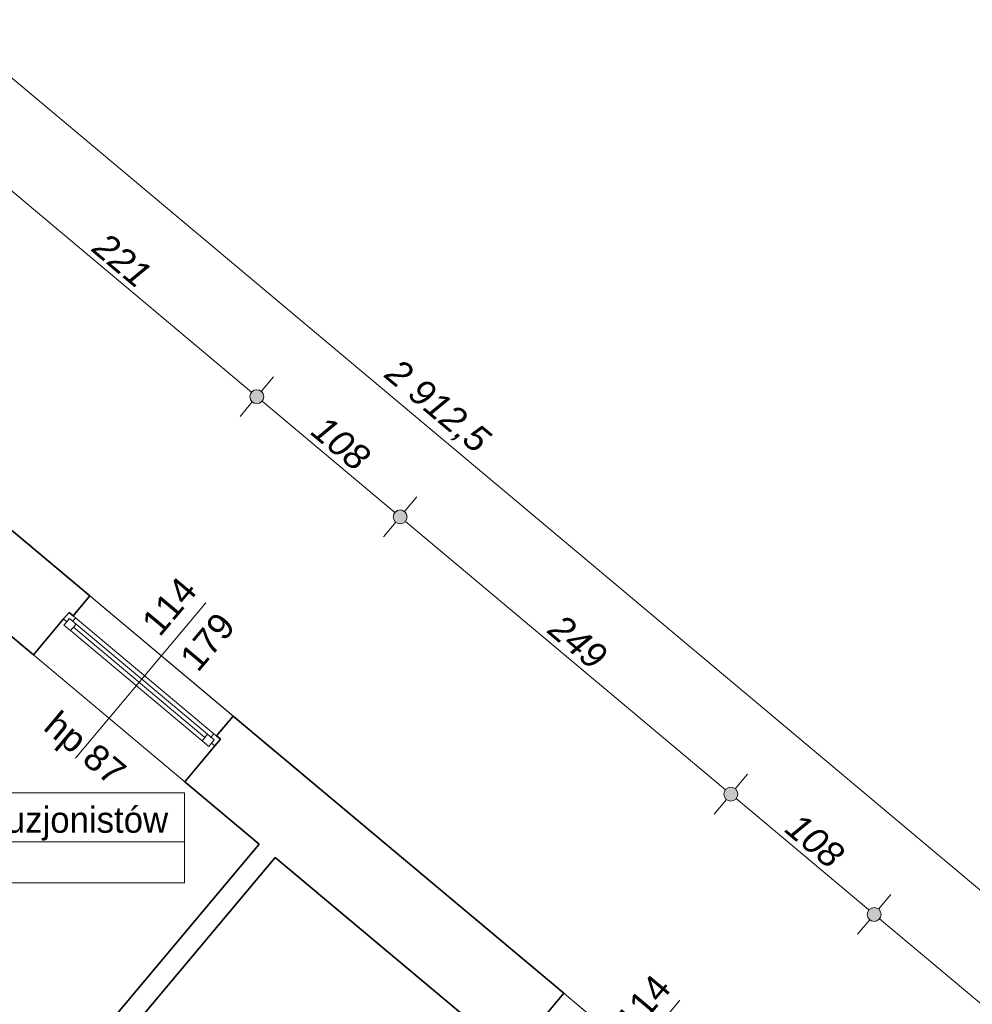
# Model space of a CAD drawing. Header units: millimetres. Extents: x -13944 to 84772, y -78836 to -35317.
# Tile 74 of 85: x 48070 to 53567, y -52047 to -46365. Entities that reach past the tile are written whole.
import ezdxf
from ezdxf.enums import TextEntityAlignment as Align

# ---------------------------------------------------------------- set-up
doc = ezdxf.new("R2010")
doc.units = ezdxf.units.MM
doc.header["$MEASUREMENT"] = 0
doc.layers.add('Elementy modelu - Strefy', color=7, linetype='Continuous')
doc.layers.add('Wymiarowanie - Ogólne', color=7, linetype='Continuous')
for name, color, linetype, lineweight in [('Konstrukcja - Stropy_Nr_pióra__1', 7, 'Continuous', 0), ('Konstrukcja - Ściany zew_Nr_pióra__6', 7, 'Continuous', 35), ('Metryczki pomieszczeń ArchiCADa_Nr_pióra__1', 7, 'Continuous', 0), ('Okna ArchiCADa_Nr_pióra__1', 7, 'Continuous', 0), ('Wymiarowanie - Ogólne_Nr_pióra__82', 114, 'Continuous', 13), ('Znaczniki okien ArchiCADa_Nr_pióra__1', 7, 'Continuous', 0), ('Znaczniki okien ArchiCADa_Nr_pióra__7', 7, 'Continuous', 70)]:
    doc.layers.add(name, color=color, linetype=linetype, lineweight=lineweight)
doc.styles.add('GENERATED_STYLE_1', font='txt')
doc.styles.add('GENERATED_STYLE_2', font='txt')
doc.styles.add('GENERATED_STYLE_3', font='txt')
doc.dimstyles.new('GENERATED_STYLE__1', dxfattribs={"dimtxt": 150, "dimasz": 152, "dimexe": 0.18, "dimexo": 0, "dimgap": 0.09, "dimtad": 1, "dimlfac": 0.1, "dimzin": 0, "dimdsep": 46, "dimtxsty": 'GENERATED_STYLE_3', "dimblk": 'ARROWHEAD_11', "dimblk1": 'ARROWHEAD_11', "dimblk2": 'ARROWHEAD_11', "dimcen": 0.09, "dimclrd": 114, "dimclre": 114, "dimclrt": 114, "dimazin": 0, "dimtfac": 1, "dimtdec": 4, "dimtmove": 0, "dimatfit": 3, "dimfxl": 1, "dimtolj": 1, "dimtzin": 0, "dimarcsym": 0})

# ---------------------------------------------------------------- blocks, each defined once
blk = doc.blocks.new('Pok. piel. inst. perfuzjonistów_2_28_29', base_point=(46245.4, -51110.5))
at = {"layer": 'Metryczki pomieszczeń ArchiCADa_Nr_pióra__1', "linetype": 'Continuous'}
for p, q in [((45466.3, -50827.6), (49021.7, -50827.6)), ((45466.3, -51346.2), (45466.3, -50827.6)), ((45505.3, -50853.5), (46206.4, -50853.5)), ((45505.3, -51079.8), (45505.3, -50853.5)), ((46206.4, -50853.5), (46206.4, -51079.8)), ((46245.4, -50827.6), (46245.4, -51346.2)), ((49021.7, -50827.6), (49021.7, -51346.2)), ((46206.4, -51079.8), (45505.3, -51079.8)), ((45466.3, -51110.5), (49021.7, -51110.5)), ((49021.7, -51346.2), (45466.3, -51346.2))]:
    blk.add_line(p, q, dxfattribs=at)
at = {"layer": 'Metryczki pomieszczeń ArchiCADa_Nr_pióra__1'}
for tag, height, style, p in [('ROOM_NUMBER', 180, 'GENERATED_STYLE_2', (45855.9, -50955.6)), ('ROOM_NAME', 150, 'GENERATED_STYLE_1', (47633.5, -50982.1)), ('ROOM_CALC_AREA', 150, 'GENERATED_STYLE_1', (45855.9, -51222.5)), ('floor_f', 150, 'GENERATED_STYLE_1', (47633.5, -51209.1))]:
    blk.add_attdef(tag, text='', height=height, dxfattribs=dict(at, style=style)).set_placement(p, align=Align.MIDDLE_CENTER)
blk = doc.blocks.new('*D78')
at = {"layer": 'Wymiarowanie - Ogólne_Nr_pióra__82', "linetype": 'Continuous'}
for points in [[(47785, -47120), (47781.9, -47104.7), (47773.3, -47091.7), (47760.3, -47083), (47745, -47080), (47729.7, -47083), (47716.7, -47091.7), (47708, -47104.7), (47705, -47120), (47708, -47135.3), (47716.7, -47148.3), (47729.7, -47156.9), (47745, -47160), (47760.3, -47156.9), (47773.3, -47148.3), (47781.9, -47135.3)], [(49478.2, -48540.3), (49475.2, -48525), (49466.5, -48512), (49453.5, -48503.3), (49438.2, -48500.3), (49422.9, -48503.3), (49409.9, -48512), (49401.3, -48525), (49398.2, -48540.3), (49401.3, -48555.6), (49409.9, -48568.6), (49422.9, -48577.2), (49438.2, -48580.3), (49453.5, -48577.2), (49466.5, -48568.6), (49475.2, -48555.6)]]:
    blk.add_hatch(color=256, dxfattribs=at).paths.add_polyline_path(points)
for p, q in [((47775.6, -47145.7), (49407.6, -48514.6)), ((49463.9, -48509.6), (49534.6, -48425.4)), ((49341.8, -48655.2), (49412.5, -48570.9))]:
    blk.add_line(p, q, dxfattribs=at)
at = {"layer": 'Wymiarowanie - Ogólne_Nr_pióra__82', "insert": (48480.1, -47697.4), "char_height": 150, "attachment_point": 7, "rotation": 320.0098, "style": 'GENERATED_STYLE_3'}
blk.add_mtext('\\A1;{\\fArial|b0|i1|c238|p38;221}', dxfattribs=at)
blk = doc.blocks.new('ARROWHEAD_11')
at = {"color": 0, "linetype": 'Continuous', "lineweight": 0}
blk.add_line((0, 0), (-1, 0), dxfattribs=at)
at = {"color": 0, "linetype": 'Continuous', "lineweight": 0, "const_width": 0.25, "flags": 128}
blk.add_lwpolyline([(-0.125, 0, 1), (0.125, 0, 1)], format="xyb", close=True, dxfattribs=at)
blk = doc.blocks.new('*D79')
at = {"layer": 'Wymiarowanie - Ogólne_Nr_pióra__82', "linetype": 'Continuous'}
for points in [[(49478.2, -48540.3), (49475.2, -48525), (49466.5, -48512), (49453.5, -48503.3), (49438.2, -48500.3), (49422.9, -48503.3), (49409.9, -48512), (49401.3, -48525), (49398.2, -48540.3), (49401.3, -48555.6), (49409.9, -48568.6), (49422.9, -48577.2), (49438.2, -48580.3), (49453.5, -48577.2), (49466.5, -48568.6), (49475.2, -48555.6)], [(50305.7, -49234.4), (50302.6, -49219), (50293.9, -49206.1), (50281, -49197.4), (50265.7, -49194.4), (50250.3, -49197.4), (50237.4, -49206.1), (50228.7, -49219), (50225.7, -49234.4), (50228.7, -49249.7), (50237.4, -49262.6), (50250.3, -49271.3), (50265.7, -49274.4), (50281, -49271.3), (50293.9, -49262.6), (50302.6, -49249.7)]]:
    blk.add_hatch(color=256, dxfattribs=at).paths.add_polyline_path(points)
for p, q in [((49463.9, -48509.6), (49534.6, -48425.4)), ((49341.8, -48655.2), (49412.5, -48570.9)), ((49468.9, -48566), (50235, -49208.7)), ((50291.4, -49203.7), (50362.1, -49119.4)), ((50169.3, -49349.3), (50239.9, -49265))]:
    blk.add_line(p, q, dxfattribs=at)
blk.add_circle((49438.2, -48540.3), 40, dxfattribs=at)
at = {"layer": 'Wymiarowanie - Ogólne_Nr_pióra__82', "insert": (49740.4, -48754.6), "char_height": 150, "attachment_point": 7, "rotation": 320.0098, "style": 'GENERATED_STYLE_3'}
blk.add_mtext('\\A1;{\\fArial|b0|i1|c238|p38;108}', dxfattribs=at)
blk = doc.blocks.new('*D80')
at = {"layer": 'Wymiarowanie - Ogólne_Nr_pióra__82', "linetype": 'Continuous'}
for points in [[(50305.7, -49234.4), (50302.6, -49219), (50293.9, -49206.1), (50281, -49197.4), (50265.7, -49194.4), (50250.3, -49197.4), (50237.4, -49206.1), (50228.7, -49219), (50225.7, -49234.4), (50228.7, -49249.7), (50237.4, -49262.6), (50250.3, -49271.3), (50265.7, -49274.4), (50281, -49271.3), (50293.9, -49262.6), (50302.6, -49249.7)], [(52213.4, -50834.6), (52210.3, -50819.3), (52201.7, -50806.3), (52188.7, -50797.6), (52173.4, -50794.6), (52158.1, -50797.6), (52145.1, -50806.3), (52136.4, -50819.3), (52133.4, -50834.6), (52136.4, -50849.9), (52145.1, -50862.9), (52158.1, -50871.5), (52173.4, -50874.6), (52188.7, -50871.5), (52201.7, -50862.9), (52210.3, -50849.9)]]:
    blk.add_hatch(color=256, dxfattribs=at).paths.add_polyline_path(points)
for p, q in [((50291.4, -49203.7), (50362.1, -49119.4)), ((50169.3, -49349.3), (50239.9, -49265)), ((50296.3, -49260.1), (52142.7, -50808.9)), ((52199.1, -50803.9), (52269.8, -50719.6)), ((52077, -50949.5), (52147.7, -50865.2))]:
    blk.add_line(p, q, dxfattribs=at)
blk.add_circle((50265.7, -49234.4), 40, dxfattribs=at)
at = {"layer": 'Wymiarowanie - Ogólne_Nr_pióra__82', "insert": (51108, -49901.7), "char_height": 150, "attachment_point": 7, "rotation": 320.0098, "style": 'GENERATED_STYLE_3'}
blk.add_mtext('\\A1;{\\fArial|b0|i1|c238|p38;249}', dxfattribs=at)
blk = doc.blocks.new('*D81')
at = {"layer": 'Wymiarowanie - Ogólne_Nr_pióra__82', "linetype": 'Continuous'}
for points in [[(52213.4, -50834.6), (52210.3, -50819.3), (52201.7, -50806.3), (52188.7, -50797.6), (52173.4, -50794.6), (52158.1, -50797.6), (52145.1, -50806.3), (52136.4, -50819.3), (52133.4, -50834.6), (52136.4, -50849.9), (52145.1, -50862.9), (52158.1, -50871.5), (52173.4, -50874.6), (52188.7, -50871.5), (52201.7, -50862.9), (52210.3, -50849.9)], [(53040.8, -51528.6), (53037.8, -51513.3), (53029.1, -51500.4), (53016.1, -51491.7), (53000.8, -51488.6), (52985.5, -51491.7), (52972.5, -51500.4), (52963.9, -51513.3), (52960.8, -51528.6), (52963.9, -51543.9), (52972.5, -51556.9), (52985.5, -51565.6), (53000.8, -51568.6), (53016.1, -51565.6), (53029.1, -51556.9), (53037.8, -51543.9)]]:
    blk.add_hatch(color=256, dxfattribs=at).paths.add_polyline_path(points)
for p, q in [((52199.1, -50803.9), (52269.8, -50719.6)), ((52204, -50860.3), (52970.2, -51502.9)), ((52077, -50949.5), (52147.7, -50865.2)), ((53026.5, -51498), (53097.2, -51413.7)), ((52904.4, -51643.6), (52975.1, -51559.3))]:
    blk.add_line(p, q, dxfattribs=at)
blk.add_circle((52173.4, -50834.6), 40, dxfattribs=at)
at = {"layer": 'Wymiarowanie - Ogólne_Nr_pióra__82', "insert": (52475.6, -51048.9), "char_height": 150, "attachment_point": 7, "rotation": 320.0098, "style": 'GENERATED_STYLE_3'}
blk.add_mtext('\\A1;{\\fArial|b0|i1|c238|p38;108}', dxfattribs=at)
blk = doc.blocks.new('*D82')
at = {"layer": 'Wymiarowanie - Ogólne_Nr_pióra__82', "linetype": 'Continuous'}
for points in [[(53040.8, -51528.6), (53037.8, -51513.3), (53029.1, -51500.4), (53016.1, -51491.7), (53000.8, -51488.6), (52985.5, -51491.7), (52972.5, -51500.4), (52963.9, -51513.3), (52960.8, -51528.6), (52963.9, -51543.9), (52972.5, -51556.9), (52985.5, -51565.6), (53000.8, -51568.6), (53016.1, -51565.6), (53029.1, -51556.9), (53037.8, -51543.9)], [(54757, -52968.2), (54753.9, -52952.9), (54745.3, -52939.9), (54732.3, -52931.2), (54717, -52928.2), (54701.7, -52931.2), (54688.7, -52939.9), (54680, -52952.9), (54677, -52968.2), (54680, -52983.5), (54688.7, -52996.4), (54701.7, -53005.1), (54717, -53008.2), (54732.3, -53005.1), (54745.3, -52996.4), (54753.9, -52983.5)]]:
    blk.add_hatch(color=256, dxfattribs=at).paths.add_polyline_path(points)
for p, q in [((53026.5, -51498), (53097.2, -51413.7)), ((52904.4, -51643.6), (52975.1, -51559.3)), ((53031.5, -51554.3), (54686.3, -52942.5))]:
    blk.add_line(p, q, dxfattribs=at)
blk.add_circle((53000.8, -51528.6), 40, dxfattribs=at)
at = {"layer": 'Wymiarowanie - Ogólne_Nr_pióra__82', "insert": (53747.4, -52115.7), "char_height": 150, "attachment_point": 7, "rotation": 320.0098, "style": 'GENERATED_STYLE_3'}
blk.add_mtext('\\A1;{\\fArial|b0|i1|c238|p38;224}', dxfattribs=at)
blk = doc.blocks.new('*D101')
at = {"layer": 'Wymiarowanie - Ogólne_Nr_pióra__82', "linetype": 'Continuous'}
for points in [[(39276.8, -39330.7), (39273.8, -39315.4), (39265.1, -39302.4), (39252.1, -39293.7), (39236.8, -39290.7), (39221.5, -39293.7), (39208.5, -39302.4), (39199.9, -39315.4), (39196.8, -39330.7), (39199.9, -39346), (39208.5, -39359), (39221.5, -39367.6), (39236.8, -39370.7), (39252.1, -39367.6), (39265.1, -39359), (39273.8, -39346)], [(61589.9, -58047.1), (61586.9, -58031.8), (61578.2, -58018.8), (61565.2, -58010.1), (61549.9, -58007.1), (61534.6, -58010.1), (61521.6, -58018.8), (61513, -58031.8), (61509.9, -58047.1), (61513, -58062.4), (61521.6, -58075.4), (61534.6, -58084), (61549.9, -58087.1), (61565.2, -58084), (61578.2, -58075.4), (61586.9, -58062.4)]]:
    blk.add_hatch(color=256, dxfattribs=at).paths.add_polyline_path(points)
for p, q in [((39262.5, -39300), (39333.2, -39215.7)), ((39175.5, -39279.3), (39206.2, -39305)), ((39140.4, -39445.6), (39211.1, -39361.3)), ((39267.5, -39356.4), (61519.3, -58021.4)), ((61575.6, -58016.4), (61646.3, -57932.2)), ((61453.5, -58162), (61524.2, -58077.7)), ((61580.6, -58072.8), (61611.2, -58098.5))]:
    blk.add_line(p, q, dxfattribs=at)
for centre in [(39236.8, -39330.7), (61549.9, -58047.1)]:
    blk.add_circle(centre, 40, dxfattribs=at)
at = {"layer": 'Wymiarowanie - Ogólne_Nr_pióra__82', "insert": (50150.5, -48446), "char_height": 150, "attachment_point": 7, "rotation": 320.0098, "style": 'GENERATED_STYLE_3'}
blk.add_mtext('\\A1;{\\fArial|b0|i1|c238|p38;2 912,5}', dxfattribs=at)

msp = doc.modelspace()

# ---------------------------------------------------------------- linework, layer by layer
at = {"layer": 'Konstrukcja - Stropy_Nr_pióra__1', "linetype": 'Continuous', "flags": 128}
msp.add_lwpolyline([(2164.596, -62391.747), (2164.596, -66752.955), (28418.016, -66749.91), (28418.016, -62684.566), (51525.096, -62684.566), (55044.372, -65629.384), (57269.596, -65629.126), (57269.596, -65629.384), (60264.596, -65629.384), (60264.596, -59579.384), (37951.507, -40862.978), (28294.596, -40862.978), (28294.596, -47992.978), (2164.596, -47992.978), (2164.596, -58010.641)], close=True, dxfattribs=at)
at = {"layer": 'Konstrukcja - Ściany zew_Nr_pióra__6', "linetype": 'Continuous'}
for p, q in [((48474.221, -49689.519), (48377.823, -49804.442)), ((48322.705, -49823.47), (48149.188, -50030.331)), ((48354.838, -49785.162), (48322.705, -49823.47)), ((48377.823, -49804.442), (48354.838, -49785.162)), ((49301.668, -50383.588), (49205.27, -50498.511)), ((49228.254, -50517.791), (49196.121, -50556.098)), ((49205.27, -50498.511), (49228.254, -50517.791)), ((49196.121, -50556.098), (49022.604, -50762.96)), ((51209.392, -51983.803), (51112.994, -52098.726))]:
    msp.add_line(p, q, dxfattribs=at)
at = {"layer": 'Konstrukcja - Ściany zew_Nr_pióra__6', "linetype": 'Continuous', "flags": 128}
for points in [[(48474.221, -49689.519), (46780.984, -48269.217)], [(46907.982, -48989.197), (48149.188, -50030.331)], [(51209.392, -51983.803), (49301.668, -50383.588)], [(49022.604, -50762.96), (49451.65, -51122.848)], [(49451.65, -51122.848), (47536.504, -53406.023)], [(47628.442, -53483.142), (49543.589, -51199.967)], [(49543.589, -51199.967), (50884.359, -52324.616)]]:
    msp.add_lwpolyline(points, dxfattribs=at)
at = {"layer": 'Okna ArchiCADa_Nr_pióra__1', "linetype": 'Continuous'}
for p, q in [((48474.221, -49689.519), (49301.668, -50383.588)), ((48354.838, -49785.162), (48322.705, -49823.47)), ((48322.705, -49823.47), (48341.859, -49839.536)), ((48357.926, -49820.382), (48325.793, -49858.69)), ((48341.859, -49839.536), (48357.926, -49820.382)), ((48393.146, -49817.295), (48354.838, -49785.162)), ((48377.823, -49804.442), (48354.838, -49785.162)), ((48357.926, -49820.382), (48377.08, -49836.449)), ((48396.233, -49852.515), (48357.926, -49820.382)), ((48377.08, -49836.449), (48393.146, -49817.295)), ((49189.946, -50485.658), (48393.146, -49817.295)), ((48325.793, -49858.69), (48364.101, -49890.823)), ((48364.101, -49890.823), (48396.233, -49852.515)), ((48364.101, -49890.823), (49122.593, -50527.053)), ((48364.101, -49890.823), (49122.593, -50527.053)), ((48380.167, -49871.669), (49138.66, -50507.899)), ((49154.726, -50488.745), (48396.233, -49852.515)), ((48149.188, -50030.331), (49022.604, -50762.96)), ((49154.726, -50488.745), (49122.593, -50527.053)), ((49193.034, -50520.878), (49154.726, -50488.745)), ((49189.946, -50485.658), (49173.88, -50504.812)), ((49173.88, -50504.812), (49193.034, -50520.878)), ((49228.254, -50517.791), (49189.946, -50485.658)), ((49228.254, -50517.791), (49196.121, -50556.098)), ((49205.27, -50498.511), (49228.254, -50517.791)), ((49122.593, -50527.053), (49160.901, -50559.186)), ((49160.901, -50559.186), (49193.034, -50520.878)), ((49193.034, -50520.878), (49176.968, -50540.032)), ((49176.968, -50540.032), (49196.121, -50556.098)), ((51209.392, -51983.803), (52036.839, -52677.872))]:
    msp.add_line(p, q, dxfattribs=at)
at = {"layer": 'Znaczniki okien ArchiCADa_Nr_pióra__1', "linetype": 'Continuous'}
for p, q in [((49145.007, -49730.091), (48393.099, -50626.492)), ((51880.178, -52024.376), (51128.27, -52920.776))]:
    msp.add_line(p, q, dxfattribs=at)

# ---------------------------------------------------------------- block references
at = {"layer": 'Elementy modelu - Strefy', "linetype": 'Continuous'}
ref = msp.add_blockref('Pok. piel. inst. perfuzjonistów_2_28_29', (46245.377, -51110.455), dxfattribs=at)
ref.add_attrib('ROOM_NAME', 'Pok. piel. inst. perfuzjonistów', dxfattribs={"layer": 'Metryczki pomieszczeń ArchiCADa_Nr_pióra__1', "color": 7, "height": 150, "style": 'GENERATED_STYLE_1'}).set_placement((47633.539, -50982.052), align=Align.MIDDLE_CENTER)
ref.add_attrib('ROOM_NUMBER', '2/28', dxfattribs={"layer": 'Metryczki pomieszczeń ArchiCADa_Nr_pióra__1', "color": 7, "height": 180, "style": 'GENERATED_STYLE_2'}).set_placement((45855.857, -50955.568), align=Align.MIDDLE_CENTER)
ref.add_attrib('ROOM_CALC_AREA', '12,6 m2', dxfattribs={"layer": 'Metryczki pomieszczeń ArchiCADa_Nr_pióra__1', "color": 7, "height": 150, "style": 'GENERATED_STYLE_1'}).set_placement((45855.857, -51222.506), align=Align.MIDDLE_CENTER)
ref.add_attrib('floor_f', 'tarket', dxfattribs={"layer": 'Metryczki pomieszczeń ArchiCADa_Nr_pióra__1', "color": 7, "height": 150, "style": 'GENERATED_STYLE_1'}).set_placement((47633.539, -51209.135), align=Align.MIDDLE_CENTER)

# ---------------------------------------------------------------- texts
at = {"layer": 'Znaczniki okien ArchiCADa_Nr_pióra__7', "char_height": 150, "attachment_point": 7, "style": 'GENERATED_STYLE_1'}
for s, insert, rotation in [('\\A1;{\\fArial|b0|i0|c238|p38;114}', (48877.782, -49931.965), 50.009795), ('\\A1;{\\fArial|b0|i0|c238|p38;179}', (49099.825, -50137.907), 50.009795), ('\\A1;{\\fArial|b0|i0|c238|p38;hp 87}', (48170.371, -50492.963), 320.009795), ('\\A1;{\\fArial|b0|i0|c238|p38;114}', (51612.953, -52226.249), 50.009795)]:
    msp.add_mtext(s, dxfattribs=dict(at, insert=insert, rotation=rotation))

# ---------------------------------------------------------------- dimensions: what is measured, and where the dimension line sits
at = {"layer": 'Wymiarowanie - Ogólne', "color": 114, "linetype": 'Continuous', "lineweight": 13}
dim = msp.add_linear_dim(base=(61549.91, -58047.075), p1=(38648.328, -40032.25), p2=(60961.418, -58748.656), angle=320.009795, text='2 912,5', dimstyle='GENERATED_STYLE__1', dxfattribs=at)
dim.commit()
dim.dimension.update_dxf_attribs({"geometry": '*D101', "text_midpoint": (50460.844, -48608.426), "dimtype": 160, "text_rotation": 320.009795})
for base, p1, p2, picture, middle in [((49438.206, -48540.287), (46780.984, -48269.217), (48474.221, -49689.519), '*D78', (48659.067, -47749.69)), ((50265.653, -49234.356), (48474.221, -49689.519), (49301.668, -50383.588), '*D79', (49919.409, -48806.876)), ((52173.377, -50834.571), (49301.668, -50383.588), (51209.392, -51983.803), '*D80', (51286.994, -49954.018)), ((53000.824, -51528.641), (51209.392, -51983.803), (52036.839, -52677.872), '*D81', (52654.58, -51101.16)), ((54716.973, -52968.161), (52036.839, -52677.872), (53752.988, -54117.392), '*D82', (53926.378, -52167.955))]:
    dim = msp.add_linear_dim(base=base, p1=p1, p2=p2, angle=320.009795, dimstyle='GENERATED_STYLE__1', dxfattribs=at)
    dim.commit()
    dim.dimension.update_dxf_attribs({"geometry": picture, "text_midpoint": middle, "dimtype": 160, "text_rotation": 320.009795})

doc.saveas('drawing.dxf')
